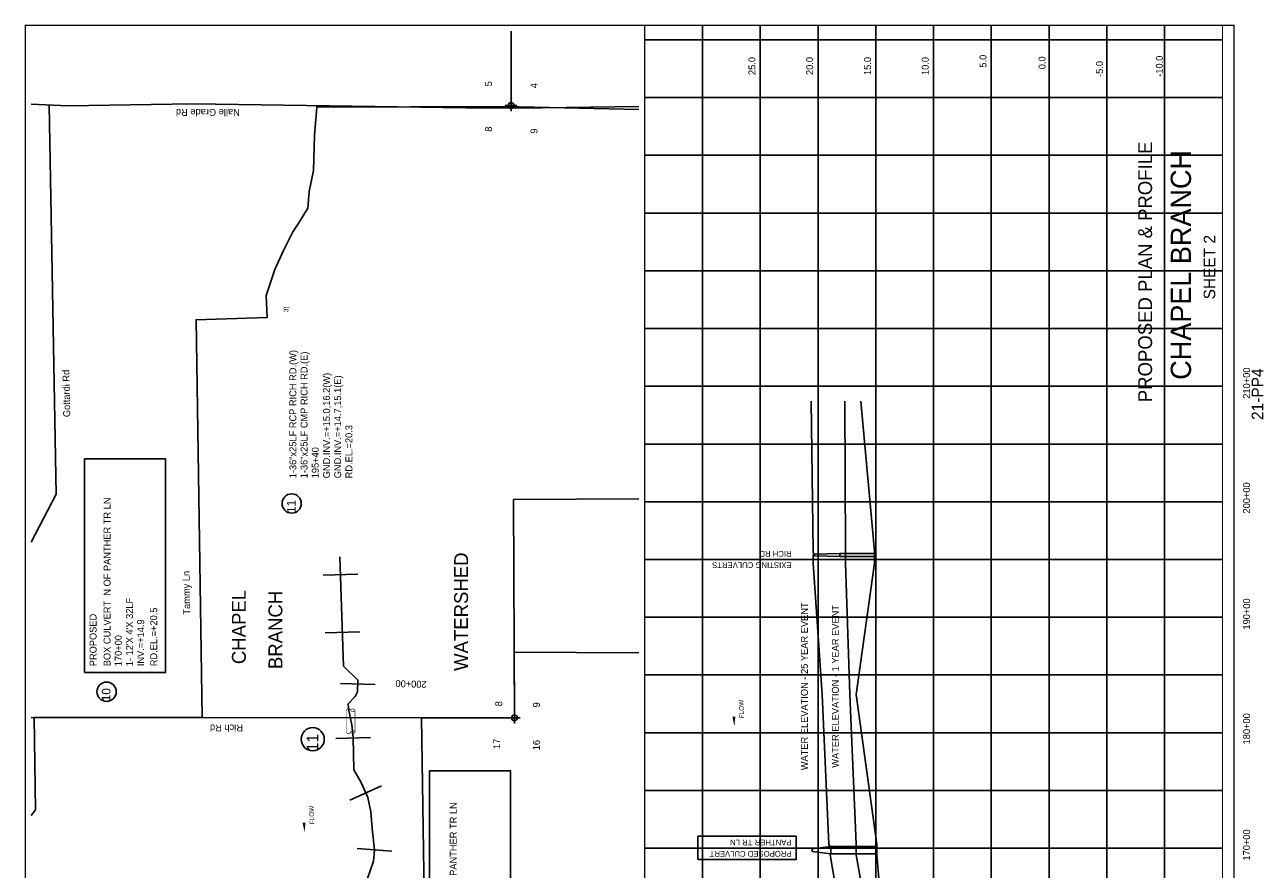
# Model space of a CAD drawing. Extents: x 225924 to 236642, y 857529 to 881659.
# Tile 2 of 2: x 225924 to 236642, y 874347 to 881659. Entities that reach past the tile are written whole.
import ezdxf
from ezdxf.enums import TextEntityAlignment as Align

# ---------------------------------------------------------------- set-up
doc = ezdxf.new("R2010")
doc.units = 0
doc.header["$LTSCALE"] = 800
doc.header["$PDMODE"] = 34
doc.header["$PDSIZE"] = 50
doc.linetypes.add('DASHED', pattern=[0])
doc.linetypes.add('STREAM', pattern=[0])
doc.layers.get('0').update_dxf_attribs({"linetype": 'CONTINUOUS'})
for name, color, linetype in [('BORDER', 1, 'CONTINUOUS'), ('GRID', 2, 'CONTINUOUS'), ('MAJROADS', 9, 'CONTINUOUS'), ('MINROADS', 7, 'CONTINUOUS'), ('PROPOSED', 7, 'CONTINUOUS'), ('SEC', 2, 'CONTINUOUS'), ('STATIONS', 7, 'CONTINUOUS'), ('STRUCTTEXT', 7, 'CONTINUOUS'), ('STRUCTURES', 1, 'CONTINUOUS'), ('TEXT', 7, 'CONTINUOUS'), ('TRUNKS', 5, 'STREAM'), ('WSHEDS', 3, 'CONTINUOUS')]:
    doc.layers.add(name, color=color, linetype=linetype)

# ---------------------------------------------------------------- blocks, each defined once
blk = doc.blocks.new('RCP')
at = {"layer": 'STRUCTURES', "color": 0, "const_width": 20}
for points in [[(-354, 160, 0.802976), (-374, 25, 0.802976)], [(-374, 25, 0.489412), (-354, -140, 0.489412)], [(-354, -140, 0.606659), (-374, 25, 0.606659)], [(415, 25, 0.606659), (396, -140, 0.606659)], [(415, 25, 0.802976), (396, 160, 0.802976)], [(396, -140, 0.489412), (415, 25, 0.489412)]]:
    blk.add_lwpolyline(points, format="xyb", dxfattribs=at)
for points in [[(396, 160), (-354, 160)], [(-354, -140), (396, -140)]]:
    blk.add_lwpolyline(points, dxfattribs=at)
blk = doc.blocks.new('FLARROW')
at = {"color": 0}
blk.add_lwpolyline([(-0.28, 0.019, 0, 0.05, 0), (-0.112, 0.019, 0, 0, -0.087559), (-0.012, 0.001, 0, 0, 0.245722), (0.075, 0.013, 0, 0, -0.309425), (0.212, 0.015, 0, 0, 0), (0.278, 0.013, 0, 0, 0)], format="xyseb", dxfattribs=at)
blk.add_text('FLOW', height=0.08, dxfattribs=at).set_placement((0.015, -0.157), align=Align.CENTER)
blk = doc.blocks.new('ARROWFL')
at = {"layer": 'TRUNKS', "color": 0, "xscale": 500, "yscale": 500, "zscale": 500, "rotation": 99.00000000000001}
blk.add_blockref('FLARROW', (234406, 863573), dxfattribs=at)

msp = doc.modelspace()

# ---------------------------------------------------------------- linework, layer by layer
at = {"layer": 'BORDER', "color": 0, "const_width": 10}
msp.add_lwpolyline([(236389, 865654), (236389, 881654), (225929, 881654), (225929, 865654)], close=True, dxfattribs=at)
for points in [[(231289, 865654), (231289, 881654)], [(236289, 865654), (236289, 881654)]]:
    msp.add_lwpolyline(points, dxfattribs=at)
at = {"layer": 'GRID', "color": 0}
for points in [[(231789, 865654), (231789, 881654)], [(232289, 865654), (232289, 881654)], [(232789, 865654), (232789, 881654)], [(233289, 865654), (233289, 881654)], [(233789, 865654), (233789, 881654)], [(234289, 865654), (234289, 881654)], [(234789, 865654), (234789, 881654)], [(235289, 865654), (235289, 881654)], [(235789, 865654), (235789, 881654)], [(236289, 881529), (231289, 881529)], [(236289, 881029), (231289, 881029)], [(236289, 880529), (231289, 880529)], [(236289, 880029), (231289, 880029)], [(236289, 879529), (231289, 879529)], [(236289, 879029), (231289, 879029)], [(236289, 878529), (231289, 878529)], [(236289, 878029), (231289, 878029)], [(236289, 877529), (231289, 877529)], [(236289, 877029), (231289, 877029)], [(236289, 876529), (231289, 876529)], [(236289, 876029), (231289, 876029)], [(236289, 875529), (231289, 875529)], [(236289, 875029), (231289, 875029)], [(236289, 874529), (231289, 874529)]]:
    msp.add_lwpolyline(points, dxfattribs=at)
at = {"layer": 'MAJROADS', "color": 0}
msp.add_lwpolyline([(225979, 880971), (226296, 880958), (227377, 880975), (229740, 880940), (230193, 880937), (231239, 880951)], dxfattribs=at)
at = {"layer": 'MINROADS', "color": 0}
for points in [[(226134, 880964), (226195, 877595), (225979, 877178)], [(231239, 876220), (230158, 876228), (230161, 875658), (225979, 875661)], [(225979, 874811), (226017, 874860), (226005, 875661)], [(229429, 870881), (229358, 875658)]]:
    msp.add_lwpolyline(points, dxfattribs=at)
at = {"layer": 'PROPOSED', "color": 0}
for p, q in [((234789, 876981), (234789, 877181)), ((234789, 874445), (234789, 874645))]:
    msp.add_line(p, q, dxfattribs=at)
for points in [[(232892, 874544), (232892, 874545), (232882, 874565), (232826, 875859), (232748, 876996), (232748, 877056), (232750, 877081), (232747, 877101), (232730, 878401)], [(233021, 878401), (233028, 877101), (233028, 877081), (233028, 877056), (233028, 876996), (233064, 875859), (233118, 874565), (233118, 874545), (233118, 874513), (233118, 874473), (233350, 873163)], [(232979, 877056), (232759, 877061), (232759, 877076), (232979, 877081)], [(232899, 874481), (232739, 874501), (232739, 874525), (232899, 874545)], [(233116, 873163), (232895, 874473), (232895, 874482)]]:
    msp.add_lwpolyline(points, dxfattribs=at)
at = {"layer": 'PROPOSED', "color": 0, "linetype": 'DASHED'}
msp.add_lwpolyline([(233407, 873163), (233299, 874473), (233299, 874513), (233299, 874545), (233299, 874565), (233119, 875859), (233279, 876996), (233279, 877056), (233279, 877081), (233279, 877101), (233159, 878401)], dxfattribs=at)
at = {"layer": 'PROPOSED', "color": 0}
for points in [[(226442, 876050), (227142, 876050), (227142, 877900), (226442, 877900)], [(233279, 877056), (232979, 877056), (232979, 877081), (233279, 877081)], [(229428, 873650), (229428, 875200), (230128, 875200), (230128, 873650)], [(231750, 874432), (231750, 874632), (232600, 874632), (232600, 874432)], [(233299, 874545), (232899, 874545), (232899, 874481), (233299, 874481)]]:
    msp.add_lwpolyline(points, close=True, dxfattribs=at)
msp.add_circle((226632, 875884), 83.2, dxfattribs=at)
at = {"layer": 'SEC', "color": 0}
for p in [(230132, 880960), (230161, 875658)]:
    msp.add_point(p, dxfattribs=at)
at = {"layer": 'STATIONS', "color": 0}
for p, q in [((228506, 876893), (228805, 876903)), ((228523, 876393), (228823, 876404)), ((228656, 875955), (228955, 875947)), ((228615, 875478), (228915, 875487)), ((228737, 874946), (229012, 875068)), ((228801, 874527), (229100, 874504))]:
    msp.add_line(p, q, dxfattribs=at)
at = {"layer": 'STRUCTTEXT', "color": 0}
for centre, radius in [((228234, 877514), 83.2), ((228416, 875473), 100)]:
    msp.add_circle(centre, radius, dxfattribs=at)
at = {"layer": 'TRUNKS', "color": 0}
msp.add_lwpolyline([(228889, 874266), (228943, 874417), (228951, 874516), (228929, 874701), (228918, 874845), (228892, 874967), (228834, 875099), (228773, 875208), (228765, 875487), (228753, 875596), (228725, 875735), (228724, 875779), (228784, 875843), (228804, 875883), (228807, 875985), (228683, 876106), (228650, 877051)], dxfattribs=at)
at = {"layer": 'WSHEDS', "color": 0}
for points in [[(230132, 880960), (230133, 881604)], [(225979, 874811), (226017, 874860), (226005, 875661), (227459, 875660), (227407, 879105), (228021, 879123), (228013, 879315), (228088, 879539), (228162, 879704), (228240, 879860), (228310, 879966), (228375, 880070), (228385, 880215), (228424, 880398), (228430, 880700), (228451, 880946), (230074, 880951)], [(231239, 880926), (230074, 880951)], [(230167, 867116), (230037, 869318), (229749, 869418), (229433, 869526), (229197, 869606), (228982, 869683), (228817, 869739), (228756, 870877), (229429, 870881), (229358, 875658), (230161, 875658), (230153, 877548), (231239, 877555)]]:
    msp.add_lwpolyline(points, dxfattribs=at)

# ---------------------------------------------------------------- block references
at = {"layer": 'STRUCTURES', "color": 0, "xscale": 0.2475, "yscale": 0.2475, "zscale": 0.2475, "rotation": 90}
msp.add_blockref('RCP', (228748, 875624), dxfattribs=at)
at = {"layer": 'TEXT', "color": 0, "rotation": 353.6524398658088}
msp.add_blockref('ARROWFL', (-96377, 43361), dxfattribs=at)
at = {"layer": 'TRUNKS', "color": 0, "xscale": 500, "yscale": 500, "zscale": 500, "rotation": 92.04303701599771}
msp.add_blockref('FLARROW', (228349, 874807), dxfattribs=at)

# ---------------------------------------------------------------- texts
at = {"layer": 'MAJROADS', "color": 0}
msp.add_text('Nalle Grade Rd', height=60, rotation=180, dxfattribs=at).set_placement((227785, 880930))
at = {"layer": 'MINROADS', "color": 0}
for s, rotation, p in [('Gottardi Rd', 91, (226317, 878262)), ('Tammy Ln', 91, (227356, 876552)), ('Rich Rd', 180, (227812, 875600))]:
    msp.add_text(s, height=60, rotation=rotation, dxfattribs=at).set_placement(p)
at = {"layer": 'PROPOSED', "color": 0}
for s, height, p in [('PROPOSED PLAN & PROFILE', 120, (235680, 879519)), ('21-PP4', 100, (236642, 878460))]:
    msp.add_text(s, height=height, rotation=90, dxfattribs=at).set_placement(p, align=Align.CENTER)
for s, height, rotation, p in [('BOX CULVERT  N OF PANTHER TR LN', 59.94, 90, (226666, 876105)), ("1- 12'X 4'X 32LF", 59.94, 90, (226860, 876105)), ('RD.EL.=+20.5', 59.94, 90, (227070, 876105)), ('WATER ELEVATION - 25 YEAR EVENT', 60, 90, (232701, 875204)), ('PROPOSED', 59.9, 90, (226545, 876105)), ('INV.=+14.9', 59.9, 90, (226957, 876105)), ('WATER ELEVATION - 1 YEAR EVENT', 60, 90, (232969, 875226)), ('170+00', 59.9, 90, (226763, 876105)), ('10', 74.9, 90, (226665, 875803)), ('BOX CULVERT PANTHER TR LN', 59.94, 90, (229662, 873702)), ('PANTHER TR LN', 50, 180, (232560, 874604)), ('PROPOSED CULVERT', 50, 180, (232560, 874505))]:
    msp.add_text(s, height=height, rotation=rotation, dxfattribs=at).set_placement(p)
at = {"layer": 'STATIONS', "color": 0}
msp.add_text('200+00', height=60, rotation=178.3326, dxfattribs=at).set_placement((229268, 875981), align=Align.CENTER)
at = {"layer": 'STRUCTTEXT', "color": 0}
for s, height, p in [('3)', 40, (228205, 879171)), ('1-36"x25LF RCP RICH RD.(W)', 59.94, (228274, 877732)), ('1-36"x25LF CMP RICH RD.(E)', 59.94, (228371, 877732)), ('GND.INV.=+15.0,16.2(W)', 59.94, (228565, 877732)), ('GND.INV.=+14.7,15.1(E)', 59.94, (228662, 877732)), ('RD.EL.=20.3', 59.94, (228759, 877732)), ('195+40', 59.9, (228468, 877732)), ('11', 74.9, (228268, 877433)), ('11', 100, (228464, 875370))]:
    msp.add_text(s, height=height, rotation=90, dxfattribs=at).set_placement(p)
at = {"layer": 'TEXT', "color": 0}
for s, height, rotation, p in [('25.0', 60, 90, (232247, 881224)), ('20.0', 60, 90, (232747, 881224)), ('15.0', 60, 90, (233247, 881224)), ('10.0', 60, 90, (233747, 881224)), ('5.0', 60, 90, (234247, 881288)), ('0.0', 60, 90, (234758, 881274)), ('-5.0', 60, 90, (235255, 881207)), ('5', 60, 90, (229967, 881126)), ('4', 60, 90, (230361, 881110)), ('8', 60, 90, (229967, 880733)), ('9', 60, 90, (230361, 880717)), ('RICH RD', 50, 180, (232560, 877103)), ('EXISTING CULVERTS', 50, 180, (232560, 877005)), ('8', 60, 90, (230056, 875758)), ('9', 60, 90, (230382, 875748)), ('17', 60, 90, (230038, 875388)), ('16', 60, 90, (230382, 875377))]:
    msp.add_text(s, height=height, rotation=rotation, dxfattribs=at).set_placement(p)
for s, height, p in [('-10.0', 60, (235773, 881300)), ('CHAPEL BRANCH', 175, (236017, 879580)), ('SHEET 2', 100, (236227, 879560)), ('210+00', 60, (236528, 878556)), ('200+00', 60, (236528, 877562)), ('WATERSHED', 120, (229760, 876577)), ('CHAPEL', 120, (227837, 876444)), ('BRANCH', 120, (228153, 876419)), ('190+00', 60, (236528, 876557)), ('180+00', 60, (236528, 875563)), ('170+00', 60, (236528, 874557))]:
    msp.add_text(s, height=height, rotation=90, dxfattribs=at).set_placement(p, align=Align.CENTER)

doc.saveas('drawing.dxf')
